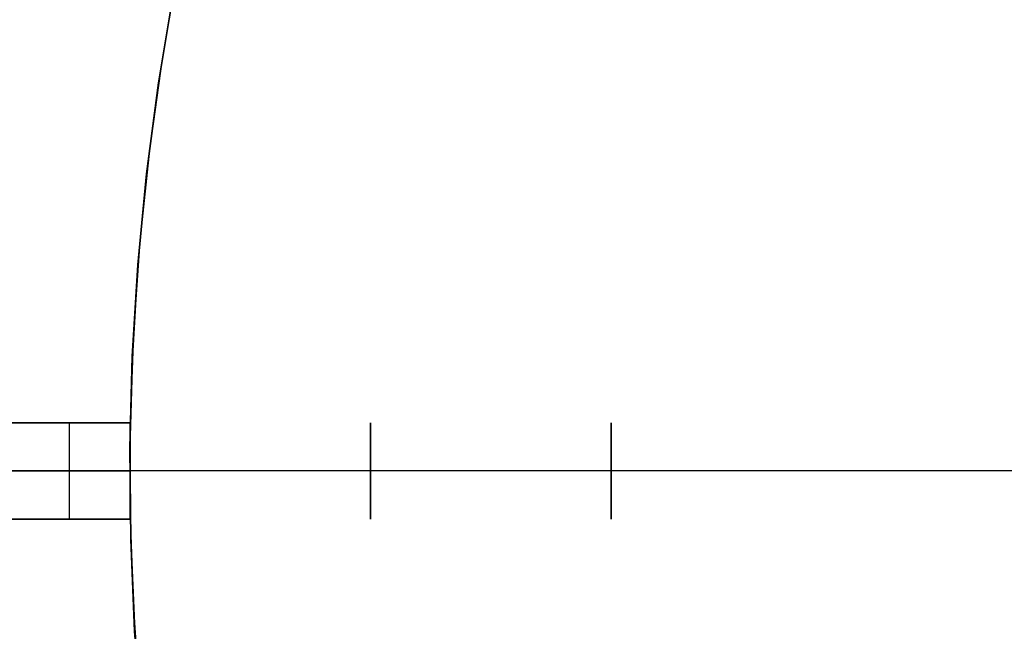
# Model space of a CAD drawing. Header units: millimetres. Extents: x 220 to 1240, y -2940 to -1929.
# Tile 17 of 59: x 386 to 509, y -2455 to -2378. Entities that reach past the tile are written whole.
import ezdxf

# ---------------------------------------------------------------- set-up
doc = ezdxf.new("R2010")
doc.units = ezdxf.units.MM

msp = doc.modelspace()

# ---------------------------------------------------------------- linework, layer by layer
at = {"extrusion": (1.51515e-05, -2.17846e-06, 1)}
for points in [[(1060.01, -2434.51), (1059.81, -2423.02), (1059.21, -2411.54), (1058.21, -2400.09), (1056.81, -2388.68), (1055.01, -2377.33), (1052.83, -2366.05), (1050.25, -2354.85), (1047.28, -2343.74), (1043.93, -2332.75), (1040.19, -2321.88), (1036.08, -2311.15), (1031.6, -2300.57), (1026.75, -2290.14), (1021.55, -2279.9), (1015.99, -2269.84), (1010.08, -2259.98), (1003.83, -2250.34), (997.25, -2240.91), (990.35, -2231.72), (983.13, -2222.78), (975.6, -2214.09), (967.78, -2205.68), (959.67, -2197.54), (951.27, -2189.68), (942.61, -2182.13), (933.7, -2174.87), (924.53, -2167.94), (915.13, -2161.33), (905.51, -2155.05), (895.67, -2149.1), (885.63, -2143.51), (875.4, -2138.27), (865, -2133.38), (854.43, -2128.86), (843.71, -2124.72), (832.86, -2120.95), (821.87, -2117.55), (810.78, -2114.55), (799.59, -2111.93), (788.32, -2109.7), (776.97, -2107.87), (765.57, -2106.43), (754.12, -2105.39), (742.65, -2104.75), (731.16, -2104.51), (719.66, -2104.67), (708.18, -2105.23), (696.73, -2106.19), (685.32, -2107.55), (673.96, -2109.3), (662.67, -2111.45), (651.46, -2113.99), (640.35, -2116.92), (629.34, -2120.24), (618.46, -2123.93), (607.71, -2128.01), (597.11, -2132.45), (586.68, -2137.26), (576.41, -2142.43), (566.34, -2147.96), (556.46, -2153.83), (546.79, -2160.04), (537.34, -2166.59), (528.13, -2173.46), (519.16, -2180.65), (510.45, -2188.15), (502, -2195.94), (493.83, -2204.03), (485.95, -2212.39), (478.36, -2221.02), (471.08, -2229.91), (464.12, -2239.05), (457.47, -2248.43), (451.16, -2258.04), (445.18, -2267.85), (439.55, -2277.87), (434.27, -2288.08), (429.35, -2298.47), (424.8, -2309.02), (420.61, -2319.72), (416.8, -2330.57), (413.37, -2341.54)], [(413.37, -2341.54), (410.35, -2352.55), (407.7, -2363.66), (405.44, -2374.86), (403.57, -2386.13), (402.09, -2397.46), (401.01, -2408.83), (400.32, -2420.23), (400.02, -2431.65), (400.12, -2443.08), (400.61, -2454.49), (401.5, -2465.88), (402.78, -2477.23), (404.46, -2488.53), (406.52, -2499.76), (408.97, -2510.92), (411.81, -2521.99), (415.03, -2532.95), (418.63, -2543.79), (422.59, -2554.5), (426.93, -2565.07), (431.63, -2575.48), (436.69, -2585.72), (442.1, -2595.78), (447.85, -2605.65), (453.95, -2615.32), (460.37, -2624.76), (467.12, -2633.98), (474.18, -2642.96), (481.55, -2651.69), (489.21, -2660.16), (497.17, -2668.36), (505.4, -2676.28), (513.9, -2683.91), (522.66, -2691.24), (531.67, -2698.26), (540.92, -2704.97), (550.4, -2711.35), (560.08, -2717.4), (569.98, -2723.11), (580.06, -2728.48), (590.33, -2733.49), (600.76, -2738.15), (611.34, -2742.44), (622.07, -2746.36), (632.93, -2749.91), (643.91, -2753.08), (654.98, -2755.87), (666.15, -2758.27), (677.4, -2760.29), (688.7, -2761.91), (700.06, -2763.15), (711.45, -2763.99), (722.87, -2764.43), (734.29, -2764.48), (745.71, -2764.13), (757.11, -2763.39), (768.47, -2762.26), (779.8, -2760.73), (791.06, -2758.81), (802.24, -2756.51), (813.35, -2753.81), (824.35, -2750.74), (835.24, -2747.28), (846, -2743.45), (856.62, -2739.25), (867.09, -2734.69), (877.4, -2729.76), (887.53, -2724.48), (897.47, -2718.86), (907.21, -2712.89), (916.74, -2706.59), (926.05, -2699.97), (935.12, -2693.02), (943.94, -2685.77), (952.51, -2678.21), (960.81, -2670.36), (968.84, -2662.23), (976.58, -2653.83), (984.02, -2645.17), (991.16, -2636.25), (997.99, -2627.09), (1004.49, -2617.7), (1010.67, -2608.09), (1016.51, -2598.27), (1022, -2588.26), (1027.15, -2578.06), (1031.94, -2567.69), (1036.37, -2557.16), (1040.43, -2546.48), (1044.12, -2535.67), (1047.43, -2524.74), (1050.36, -2513.7), (1052.91, -2502.56), (1055.08, -2491.34), (1056.85, -2480.06), (1058.23, -2468.72), (1059.22, -2457.34), (1059.81, -2445.93), (1060.01, -2434.51)]]:
    msp.add_lwpolyline(points, dxfattribs=at)
at = {"extrusion": (-1.51515e-05, 2.17846e-06, 1)}
for points in [[(413.36, -2341.54), (416.79, -2330.57), (420.6, -2319.72), (424.78, -2309.02), (429.34, -2298.47), (434.26, -2288.08), (439.54, -2277.87), (445.17, -2267.85), (451.14, -2258.03), (457.46, -2248.43), (464.1, -2239.05), (471.07, -2229.91), (478.35, -2221.02), (485.94, -2212.39), (493.82, -2204.02), (501.99, -2195.94), (510.44, -2188.14), (519.15, -2180.65), (528.12, -2173.46), (537.33, -2166.59), (546.78, -2160.04), (556.44, -2153.83), (566.32, -2147.96), (576.4, -2142.43), (586.66, -2137.26), (597.1, -2132.45), (607.7, -2128), (618.45, -2123.93), (629.33, -2120.23), (640.34, -2116.92), (651.45, -2113.99), (662.66, -2111.45), (673.95, -2109.3), (685.31, -2107.55), (696.72, -2106.19), (708.17, -2105.23), (719.65, -2104.67), (731.14, -2104.51), (742.63, -2104.75), (754.11, -2105.39), (765.56, -2106.43), (776.96, -2107.87), (788.3, -2109.7), (799.58, -2111.93), (810.77, -2114.55), (821.86, -2117.55), (832.84, -2120.94), (843.7, -2124.72), (854.42, -2128.86), (864.99, -2133.38), (875.39, -2138.26), (885.62, -2143.51), (895.66, -2149.1), (905.5, -2155.04), (915.12, -2161.33), (924.52, -2167.94), (933.69, -2174.87), (942.6, -2182.12), (951.26, -2189.68), (959.65, -2197.53), (967.77, -2205.67), (975.59, -2214.09), (983.12, -2222.78), (990.34, -2231.72), (997.24, -2240.91), (1003.82, -2250.33), (1010.07, -2259.98), (1015.97, -2269.84), (1021.53, -2279.9), (1026.74, -2290.14), (1031.59, -2300.56), (1036.07, -2311.15), (1040.18, -2321.88), (1043.91, -2332.75), (1047.27, -2343.74), (1050.23, -2354.85), (1052.81, -2366.05), (1055, -2377.33), (1056.8, -2388.68), (1058.19, -2400.09), (1059.19, -2411.54), (1059.79, -2423.02), (1059.99, -2434.51)], [(413.37, -2341.54), (416.8, -2330.57), (420.61, -2319.72), (424.79, -2309.02), (429.35, -2298.47), (434.27, -2288.08), (439.55, -2277.87), (445.18, -2267.85), (451.15, -2258.03), (457.47, -2248.43), (464.11, -2239.05), (471.08, -2229.91), (478.36, -2221.02), (485.95, -2212.39), (493.83, -2204.02), (502, -2195.94), (510.44, -2188.15), (519.16, -2180.65), (528.12, -2173.46), (537.34, -2166.59), (546.78, -2160.04), (556.45, -2153.83), (566.33, -2147.96), (576.41, -2142.43), (586.67, -2137.26), (597.11, -2132.45), (607.71, -2128), (618.46, -2123.93), (629.34, -2120.24), (640.34, -2116.92), (651.46, -2113.99), (662.67, -2111.45), (673.96, -2109.3), (685.31, -2107.55), (696.73, -2106.19), (708.18, -2105.23), (719.66, -2104.67), (731.15, -2104.51), (742.64, -2104.75), (754.12, -2105.39), (765.56, -2106.43), (776.97, -2107.87), (788.31, -2109.7), (799.59, -2111.93), (810.78, -2114.55), (821.87, -2117.55), (832.85, -2120.94), (843.71, -2124.72), (854.43, -2128.86), (864.99, -2133.38), (875.4, -2138.27), (885.63, -2143.51), (895.67, -2149.1), (905.5, -2155.05), (915.13, -2161.33), (924.53, -2167.94), (933.69, -2174.87), (942.61, -2182.12), (951.27, -2189.68), (959.66, -2197.53), (967.77, -2205.68), (975.6, -2214.09), (983.12, -2222.78), (990.34, -2231.72), (997.25, -2240.91), (1003.83, -2250.33), (1010.07, -2259.98), (1015.98, -2269.84), (1021.54, -2279.9), (1026.75, -2290.14), (1031.6, -2300.57), (1036.08, -2311.15), (1040.19, -2321.88), (1043.92, -2332.75), (1047.27, -2343.74), (1050.24, -2354.85), (1052.82, -2366.05), (1055.01, -2377.33), (1056.8, -2388.68), (1058.2, -2400.09), (1059.2, -2411.54), (1059.8, -2423.02), (1060, -2434.51)], [(1059.99, -2434.51), (1059.8, -2445.93), (1059.2, -2457.34), (1058.22, -2468.72), (1056.84, -2480.06), (1055.06, -2491.34), (1052.9, -2502.56), (1050.35, -2513.69), (1047.42, -2524.74), (1044.11, -2535.67), (1040.42, -2546.48), (1036.36, -2557.16), (1031.93, -2567.69), (1027.14, -2578.06), (1021.99, -2588.25), (1016.49, -2598.27), (1010.65, -2608.09), (1004.48, -2617.7), (997.97, -2627.09), (991.15, -2636.25), (984.01, -2645.16), (976.57, -2653.83), (968.83, -2662.23), (960.8, -2670.36), (952.5, -2678.21), (943.93, -2685.77), (935.11, -2693.02), (926.04, -2699.96), (916.73, -2706.59), (907.2, -2712.89), (897.46, -2718.86), (887.52, -2724.48), (877.39, -2729.76), (867.08, -2734.69), (856.61, -2739.25), (845.99, -2743.45), (835.22, -2747.28), (824.34, -2750.73), (813.33, -2753.81), (802.23, -2756.5), (791.04, -2758.81), (779.78, -2760.73), (768.46, -2762.26), (757.1, -2763.39), (745.7, -2764.13), (734.28, -2764.48), (722.85, -2764.43), (711.44, -2763.98), (700.05, -2763.15), (688.69, -2761.91), (677.38, -2760.29), (666.14, -2758.27), (654.97, -2755.87), (643.89, -2753.08), (632.92, -2749.91), (622.06, -2746.36), (611.33, -2742.43), (600.75, -2738.14), (590.31, -2733.49), (580.05, -2728.47), (569.97, -2723.11), (560.07, -2717.4), (550.38, -2711.35), (540.91, -2704.96), (531.66, -2698.26), (522.65, -2691.23), (513.89, -2683.9), (505.39, -2676.28), (497.15, -2668.36), (489.2, -2660.16), (481.53, -2651.69), (474.17, -2642.96), (467.1, -2633.98), (460.36, -2624.76), (453.93, -2615.31), (447.84, -2605.65), (442.09, -2595.78), (436.68, -2585.72), (431.62, -2575.48), (426.92, -2565.07), (422.58, -2554.5), (418.61, -2543.79), (415.02, -2532.95), (411.8, -2521.98), (408.96, -2510.92), (406.51, -2499.76), (404.45, -2488.53), (402.77, -2477.23), (401.49, -2465.88), (400.6, -2454.49), (400.11, -2443.07), (400.01, -2431.65), (400.3, -2420.23), (400.99, -2408.83), (402.08, -2397.46), (403.56, -2386.13), (405.43, -2374.86), (407.69, -2363.66), (410.33, -2352.55), (413.36, -2341.54)], [(1060, -2434.51), (1059.8, -2445.93), (1059.21, -2457.34), (1058.22, -2468.72), (1056.84, -2480.06), (1055.07, -2491.34), (1052.91, -2502.56), (1050.36, -2513.7), (1047.43, -2524.74), (1044.11, -2535.67), (1040.42, -2546.48), (1036.36, -2557.16), (1031.93, -2567.69), (1027.14, -2578.06), (1022, -2588.26), (1016.5, -2598.27), (1010.66, -2608.09), (1004.49, -2617.7), (997.98, -2627.09), (991.16, -2636.25), (984.02, -2645.17), (976.57, -2653.83), (968.83, -2662.23), (960.81, -2670.36), (952.51, -2678.21), (943.94, -2685.77), (935.12, -2693.02), (926.04, -2699.96), (916.74, -2706.59), (907.21, -2712.89), (897.47, -2718.86), (887.53, -2724.48), (877.4, -2729.76), (867.09, -2734.69), (856.62, -2739.25), (845.99, -2743.45), (835.23, -2747.28), (824.34, -2750.74), (813.34, -2753.81), (802.24, -2756.5), (791.05, -2758.81), (779.79, -2760.73), (768.47, -2762.26), (757.1, -2763.39), (745.7, -2764.13), (734.29, -2764.48), (722.86, -2764.43), (711.45, -2763.99), (700.06, -2763.15), (688.7, -2761.91), (677.39, -2760.29), (666.15, -2758.27), (654.98, -2755.87), (643.9, -2753.08), (632.93, -2749.91), (622.07, -2746.36), (611.34, -2742.44), (600.75, -2738.14), (590.32, -2733.49), (580.06, -2728.48), (569.97, -2723.11), (560.08, -2717.4), (550.39, -2711.35), (540.92, -2704.96), (531.67, -2698.26), (522.66, -2691.24), (513.9, -2683.91), (505.4, -2676.28), (497.16, -2668.36), (489.21, -2660.16), (481.54, -2651.69), (474.17, -2642.96), (467.11, -2633.98), (460.37, -2624.76), (453.94, -2615.32), (447.85, -2605.65), (442.1, -2595.78), (436.69, -2585.72), (431.63, -2575.48), (426.93, -2565.07), (422.59, -2554.5), (418.62, -2543.79), (415.03, -2532.95), (411.81, -2521.99), (408.97, -2510.92), (406.52, -2499.76), (404.45, -2488.53), (402.78, -2477.23), (401.5, -2465.88), (400.61, -2454.49), (400.11, -2443.08), (400.01, -2431.65), (400.31, -2420.23), (401, -2408.83), (402.09, -2397.46), (403.57, -2386.13), (405.44, -2374.86), (407.7, -2363.66), (410.34, -2352.55), (413.37, -2341.54)]]:
    msp.add_lwpolyline(points, dxfattribs=at)
for points in [[(430.58, -2295.77), (425.95, -2306.24), (421.68, -2316.87), (417.78, -2327.64), (414.26, -2338.54), (411.12, -2349.56), (408.37, -2360.68), (406, -2371.88), (404.02, -2383.17), (402.43, -2394.51), (401.24, -2405.9), (400.45, -2417.33), (400.05, -2428.78), (400.05, -2440.24), (400.45, -2451.68), (401.24, -2463.11)], [(430.58, -2295.77), (425.95, -2306.24), (421.68, -2316.87), (417.78, -2327.64), (414.26, -2338.54), (411.12, -2349.56), (408.37, -2360.68), (406, -2371.88), (404.02, -2383.17), (402.43, -2394.51), (401.24, -2405.9), (400.45, -2417.33), (400.05, -2428.78), (400.05, -2440.24), (400.45, -2451.68), (401.24, -2463.11)], [(401.49, -2465.88), (400.61, -2454.49), (400.11, -2443.07), (400.01, -2431.65), (400.31, -2420.23), (401, -2408.83), (402.09, -2397.46), (403.57, -2386.13), (405.44, -2374.86), (407.69, -2363.66), (410.34, -2352.55), (413.37, -2341.54)], [(400, -2428.51), (385, -2428.51)], [(385, -2428.51), (400, -2428.51)], [(392.5, -2440.51), (392.5, -2428.51)], [(392.5, -2440.51), (392.5, -2428.51)], [(400, -2428.51), (400, -2440.51)], [(400, -2428.51), (400, -2440.51)], [(430, -2428.51), (430, -2440.51)], [(430, -2428.51), (430, -2440.51)], [(430, -2428.51), (430, -2440.51)], [(430, -2428.51), (430, -2440.51)], [(430, -2428.51), (430, -2440.51)], [(430, -2428.51), (430, -2440.51)], [(430, -2440.51), (430, -2428.51)], [(430, -2440.51), (430, -2428.51)], [(460, -2440.51), (460, -2428.51)], [(460, -2428.51), (460, -2440.51)], [(460, -2428.51), (460, -2440.51)], [(460, -2428.51), (460, -2440.51)], [(460, -2440.51), (460, -2428.51)], [(460, -2440.51), (460, -2428.51)], [(370, -2434.51), (400, -2434.51)], [(370, -2434.51), (400, -2434.51)], [(370, -2434.51), (400, -2434.51)], [(370, -2434.51), (400, -2434.51)], [(710, -2434.51), (370, -2434.51)], [(710, -2434.51), (370, -2434.51)], [(385, -2434.51), (400, -2434.51)], [(400, -2434.51), (385, -2434.51)], [(385, -2440.51), (400, -2440.51)], [(400, -2440.51), (385, -2440.51)]]:
    msp.add_lwpolyline(points)
at = {"extrusion": (0, 1, 0)}
for points in [[(-430, -498), (-427.95, -497.97), (-425.91, -497.87), (-423.86, -497.69), (-421.83, -497.45), (-419.81, -497.13), (-417.79, -496.75), (-415.79, -496.3), (-413.81, -495.78), (-411.85, -495.19), (-409.91, -494.54), (-407.99, -493.82), (-406.1, -493.04), (-404.23, -492.19), (-402.4, -491.28), (-400.59, -490.3), (-398.82, -489.27), (-397.09, -488.18), (-395.4, -487.02), (-393.75, -485.81), (-392.13, -484.55), (-390.57, -483.23), (-389.05, -481.86), (-387.57, -480.43), (-386.15, -478.96), (-384.78, -477.44), (-383.46, -475.87), (-382.19, -474.26), (-380.98, -472.61), (-379.83, -470.91), (-378.73, -469.18), (-377.7, -467.41), (-376.73, -465.61), (-375.82, -463.77), (-374.97, -461.91), (-374.18, -460.02), (-373.46, -458.1), (-372.81, -456.16), (-372.22, -454.19), (-371.71, -452.21), (-371.25, -450.21), (-370.87, -448.2), (-370.56, -446.17), (-370.31, -444.14), (-370.14, -442.1), (-370.03, -440.05), (-370, -438)], [(-370, 161.99), (-370.03, 164.04), (-370.14, 166.09), (-370.31, 168.13), (-370.56, 170.16), (-370.87, 172.19), (-371.25, 174.2), (-371.71, 176.2), (-372.22, 178.18), (-372.81, 180.15), (-373.46, 182.09), (-374.18, 184.01), (-374.97, 185.9), (-375.82, 187.76), (-376.73, 189.6), (-377.7, 191.4), (-378.73, 193.17), (-379.83, 194.9), (-380.98, 196.6), (-382.19, 198.25), (-383.46, 199.86), (-384.78, 201.43), (-386.15, 202.95), (-387.57, 204.42), (-389.05, 205.85), (-390.57, 207.22), (-392.13, 208.54), (-393.75, 209.8), (-395.4, 211.01), (-397.09, 212.17), (-398.82, 213.26), (-400.59, 214.29), (-402.4, 215.27), (-404.23, 216.18), (-406.1, 217.03), (-407.99, 217.81), (-409.91, 218.53), (-411.85, 219.18), (-413.81, 219.77), (-415.79, 220.29), (-417.79, 220.74), (-419.81, 221.12), (-421.83, 221.44), (-423.86, 221.68), (-425.91, 221.86), (-427.95, 221.96), (-430, 221.99)], [(-430, 371.99), (-429.98, 373.02), (-429.93, 374.04), (-429.84, 375.06), (-429.72, 376.08), (-429.56, 377.09), (-429.37, 378.1), (-429.15, 379.1), (-428.89, 380.09), (-428.59, 381.07), (-428.27, 382.04), (-427.91, 383), (-427.52, 383.95), (-427.09, 384.88), (-426.64, 385.8), (-426.15, 386.7), (-425.63, 387.58), (-425.09, 388.45), (-424.51, 389.3), (-423.9, 390.12), (-423.27, 390.93), (-422.61, 391.71), (-421.93, 392.47), (-421.21, 393.21), (-420.48, 393.92), (-419.72, 394.61), (-418.93, 395.27), (-418.13, 395.9), (-417.3, 396.5), (-416.45, 397.08), (-415.59, 397.63), (-414.7, 398.14), (-413.8, 398.63), (-412.88, 399.09), (-411.95, 399.51), (-411.01, 399.9), (-410.05, 400.26), (-409.08, 400.59), (-408.09, 400.88), (-407.1, 401.14), (-406.1, 401.37), (-405.1, 401.56), (-404.08, 401.72), (-403.07, 401.84), (-402.05, 401.93), (-401.02, 401.98), (-400, 401.99)], [(-400, -678.01), (-401.02, -677.99), (-402.05, -677.94), (-403.07, -677.85), (-404.08, -677.73), (-405.1, -677.57), (-406.1, -677.38), (-407.1, -677.15), (-408.09, -676.89), (-409.08, -676.6), (-410.05, -676.27), (-411.01, -675.91), (-411.95, -675.52), (-412.88, -675.1), (-413.8, -674.64), (-414.7, -674.15), (-415.59, -673.64), (-416.45, -673.09), (-417.3, -672.51), (-418.13, -671.91), (-418.93, -671.28), (-419.72, -670.62), (-420.48, -669.93), (-421.21, -669.22), (-421.93, -668.48), (-422.61, -667.72), (-423.27, -666.94), (-423.9, -666.13), (-424.51, -665.31), (-425.09, -664.46), (-425.63, -663.59), (-426.15, -662.71), (-426.64, -661.81), (-427.09, -660.89), (-427.52, -659.96), (-427.91, -659.01), (-428.27, -658.05), (-428.59, -657.08), (-428.89, -656.1), (-429.15, -655.11), (-429.37, -654.11), (-429.56, -653.1), (-429.72, -652.09), (-429.84, -651.07), (-429.93, -650.05), (-429.98, -649.03), (-430, -648)], [(-460, -528.01), (-459.98, -526.98), (-459.93, -525.96), (-459.84, -524.94), (-459.72, -523.92), (-459.56, -522.91), (-459.37, -521.9), (-459.15, -520.9), (-458.89, -519.91), (-458.59, -518.93), (-458.27, -517.96), (-457.91, -517), (-457.52, -516.05), (-457.09, -515.12), (-456.64, -514.2), (-456.15, -513.3), (-455.63, -512.42), (-455.09, -511.55), (-454.51, -510.7), (-453.9, -509.88), (-453.27, -509.07), (-452.61, -508.29), (-451.93, -507.53), (-451.21, -506.79), (-450.48, -506.08), (-449.72, -505.39), (-448.93, -504.73), (-448.13, -504.1), (-447.3, -503.5), (-446.45, -502.92), (-445.59, -502.37), (-444.7, -501.86), (-443.8, -501.37), (-442.88, -500.91), (-441.95, -500.49), (-441.01, -500.1), (-440.05, -499.74), (-439.08, -499.41), (-438.09, -499.12), (-437.1, -498.86), (-436.1, -498.63), (-435.1, -498.44), (-434.08, -498.28), (-433.07, -498.16), (-432.05, -498.07), (-431.02, -498.02), (-430, -498)], [(-430, 221.99), (-431.02, 222.01), (-432.05, 222.06), (-433.07, 222.15), (-434.08, 222.27), (-435.1, 222.43), (-436.1, 222.62), (-437.1, 222.85), (-438.09, 223.11), (-439.08, 223.4), (-440.05, 223.73), (-441.01, 224.09), (-441.95, 224.48), (-442.88, 224.9), (-443.8, 225.36), (-444.7, 225.85), (-445.59, 226.36), (-446.45, 226.91), (-447.3, 227.49), (-448.13, 228.09), (-448.93, 228.72), (-449.72, 229.38), (-450.48, 230.07), (-451.21, 230.78), (-451.93, 231.52), (-452.61, 232.28), (-453.27, 233.06), (-453.9, 233.87), (-454.51, 234.69), (-455.09, 235.54), (-455.63, 236.41), (-456.15, 237.29), (-456.64, 238.19), (-457.09, 239.11), (-457.52, 240.04), (-457.91, 240.99), (-458.27, 241.95), (-458.59, 242.92), (-458.89, 243.9), (-459.15, 244.89), (-459.37, 245.89), (-459.56, 246.9), (-459.72, 247.91), (-459.84, 248.93), (-459.93, 249.95), (-459.98, 250.97), (-460, 251.99)], [(-460, 326.99), (-459.98, 328.02), (-459.93, 329.04), (-459.84, 330.06), (-459.72, 331.08), (-459.56, 332.09), (-459.37, 333.1), (-459.15, 334.1), (-458.89, 335.09), (-458.59, 336.07), (-458.27, 337.04), (-457.91, 338), (-457.52, 338.95), (-457.09, 339.88), (-456.64, 340.8), (-456.15, 341.7), (-455.63, 342.58), (-455.09, 343.45), (-454.51, 344.3), (-453.9, 345.12), (-453.27, 345.93), (-452.61, 346.71), (-451.93, 347.47), (-451.21, 348.21), (-450.48, 348.92), (-449.72, 349.61), (-448.93, 350.27), (-448.13, 350.9), (-447.3, 351.5), (-446.45, 352.08), (-445.59, 352.63), (-444.7, 353.14), (-443.8, 353.63), (-442.88, 354.09), (-441.95, 354.51), (-441.01, 354.9), (-440.05, 355.26), (-439.08, 355.59), (-438.09, 355.88), (-437.1, 356.14), (-436.1, 356.37), (-435.1, 356.56), (-434.08, 356.72), (-433.07, 356.84), (-432.05, 356.93), (-431.02, 356.98), (-430, 356.99)], [(-430, -633), (-431.02, -632.99), (-432.05, -632.94), (-433.07, -632.85), (-434.08, -632.73), (-435.1, -632.57), (-436.1, -632.38), (-437.1, -632.15), (-438.09, -631.89), (-439.08, -631.6), (-440.05, -631.27), (-441.01, -630.91), (-441.95, -630.52), (-442.88, -630.1), (-443.8, -629.64), (-444.7, -629.15), (-445.59, -628.64), (-446.45, -628.09), (-447.3, -627.51), (-448.13, -626.91), (-448.93, -626.28), (-449.72, -625.62), (-450.48, -624.93), (-451.21, -624.22), (-451.93, -623.48), (-452.61, -622.72), (-453.27, -621.94), (-453.9, -621.13), (-454.51, -620.31), (-455.09, -619.46), (-455.63, -618.59), (-456.15, -617.71), (-456.64, -616.81), (-457.09, -615.89), (-457.52, -614.96), (-457.91, -614.01), (-458.27, -613.05), (-458.59, -612.08), (-458.89, -611.1), (-459.15, -610.11), (-459.37, -609.11), (-459.56, -608.1), (-459.72, -607.09), (-459.84, -606.07), (-459.93, -605.05), (-459.98, -604.03), (-460, -603)], [(-430, -498), (-427.95, -497.97), (-425.91, -497.87), (-423.86, -497.69), (-421.83, -497.45), (-419.81, -497.13), (-417.79, -496.75), (-415.79, -496.3), (-413.81, -495.78), (-411.85, -495.19), (-409.91, -494.54), (-407.99, -493.82), (-406.1, -493.04), (-404.23, -492.19), (-402.4, -491.28), (-400.59, -490.3), (-398.82, -489.27), (-397.09, -488.18), (-395.4, -487.02), (-393.75, -485.81), (-392.13, -484.55), (-390.57, -483.23), (-389.05, -481.86), (-387.57, -480.43), (-386.15, -478.96), (-384.78, -477.44), (-383.46, -475.87), (-382.19, -474.26), (-380.98, -472.61), (-379.83, -470.91), (-378.73, -469.18), (-377.7, -467.41), (-376.73, -465.61), (-375.82, -463.77), (-374.97, -461.91), (-374.18, -460.02), (-373.46, -458.1), (-372.81, -456.16), (-372.22, -454.19), (-371.71, -452.21), (-371.25, -450.21), (-370.87, -448.2), (-370.56, -446.17), (-370.31, -444.14), (-370.14, -442.1), (-370.03, -440.05), (-370, -438)], [(-370, 161.99), (-370.03, 164.04), (-370.14, 166.09), (-370.31, 168.13), (-370.56, 170.16), (-370.87, 172.19), (-371.25, 174.2), (-371.71, 176.2), (-372.22, 178.18), (-372.81, 180.15), (-373.46, 182.09), (-374.18, 184.01), (-374.97, 185.9), (-375.82, 187.76), (-376.73, 189.6), (-377.7, 191.4), (-378.73, 193.17), (-379.83, 194.9), (-380.98, 196.6), (-382.19, 198.25), (-383.46, 199.86), (-384.78, 201.43), (-386.15, 202.95), (-387.57, 204.42), (-389.05, 205.85), (-390.57, 207.22), (-392.13, 208.54), (-393.75, 209.8), (-395.4, 211.01), (-397.09, 212.17), (-398.82, 213.26), (-400.59, 214.29), (-402.4, 215.27), (-404.23, 216.18), (-406.1, 217.03), (-407.99, 217.81), (-409.91, 218.53), (-411.85, 219.18), (-413.81, 219.77), (-415.79, 220.29), (-417.79, 220.74), (-419.81, 221.12), (-421.83, 221.44), (-423.86, 221.68), (-425.91, 221.86), (-427.95, 221.96), (-430, 221.99)], [(-400, 401.99), (-401.02, 401.98), (-402.05, 401.93), (-403.07, 401.84), (-404.08, 401.72), (-405.1, 401.56), (-406.1, 401.37), (-407.1, 401.14), (-408.09, 400.88), (-409.08, 400.59), (-410.05, 400.26), (-411.01, 399.9), (-411.95, 399.51), (-412.88, 399.09), (-413.8, 398.63), (-414.7, 398.14), (-415.59, 397.63), (-416.45, 397.08), (-417.3, 396.5), (-418.13, 395.9), (-418.93, 395.27), (-419.72, 394.61), (-420.48, 393.92), (-421.21, 393.21), (-421.93, 392.47), (-422.61, 391.71), (-423.27, 390.93), (-423.9, 390.12), (-424.51, 389.3), (-425.09, 388.45), (-425.63, 387.58), (-426.15, 386.7), (-426.64, 385.8), (-427.09, 384.88), (-427.52, 383.95), (-427.91, 383), (-428.27, 382.04), (-428.59, 381.07), (-428.89, 380.09), (-429.15, 379.1), (-429.37, 378.1), (-429.56, 377.09), (-429.72, 376.08), (-429.84, 375.06), (-429.93, 374.04), (-429.98, 373.02), (-430, 371.99)], [(-430, -648), (-429.98, -649.03), (-429.93, -650.05), (-429.84, -651.07), (-429.72, -652.09), (-429.56, -653.1), (-429.37, -654.11), (-429.15, -655.11), (-428.89, -656.1), (-428.59, -657.08), (-428.27, -658.05), (-427.91, -659.01), (-427.52, -659.96), (-427.09, -660.89), (-426.64, -661.81), (-426.15, -662.71), (-425.63, -663.59), (-425.09, -664.46), (-424.51, -665.31), (-423.9, -666.13), (-423.27, -666.94), (-422.61, -667.72), (-421.93, -668.48), (-421.21, -669.22), (-420.48, -669.93), (-419.72, -670.62), (-418.93, -671.28), (-418.13, -671.91), (-417.3, -672.51), (-416.45, -673.09), (-415.59, -673.64), (-414.7, -674.15), (-413.8, -674.64), (-412.88, -675.1), (-411.95, -675.52), (-411.01, -675.91), (-410.05, -676.27), (-409.08, -676.6), (-408.09, -676.89), (-407.1, -677.15), (-406.1, -677.38), (-405.1, -677.57), (-404.08, -677.73), (-403.07, -677.85), (-402.05, -677.94), (-401.02, -677.99), (-400, -678.01)], [(-430, -498), (-431.02, -498.02), (-432.05, -498.07), (-433.07, -498.16), (-434.08, -498.28), (-435.1, -498.44), (-436.1, -498.63), (-437.1, -498.86), (-438.09, -499.12), (-439.08, -499.41), (-440.05, -499.74), (-441.01, -500.1), (-441.95, -500.49), (-442.88, -500.91), (-443.8, -501.37), (-444.7, -501.86), (-445.59, -502.37), (-446.45, -502.92), (-447.3, -503.5), (-448.13, -504.1), (-448.93, -504.73), (-449.72, -505.39), (-450.48, -506.08), (-451.21, -506.79), (-451.93, -507.53), (-452.61, -508.29), (-453.27, -509.07), (-453.9, -509.88), (-454.51, -510.7), (-455.09, -511.55), (-455.63, -512.42), (-456.15, -513.3), (-456.64, -514.2), (-457.09, -515.12), (-457.52, -516.05), (-457.91, -517), (-458.27, -517.96), (-458.59, -518.93), (-458.89, -519.91), (-459.15, -520.9), (-459.37, -521.9), (-459.56, -522.91), (-459.72, -523.92), (-459.84, -524.94), (-459.93, -525.96), (-459.98, -526.98), (-460, -528.01)], [(-460, 251.99), (-459.98, 250.97), (-459.93, 249.95), (-459.84, 248.93), (-459.72, 247.91), (-459.56, 246.9), (-459.37, 245.89), (-459.15, 244.89), (-458.89, 243.9), (-458.59, 242.92), (-458.27, 241.95), (-457.91, 240.99), (-457.52, 240.04), (-457.09, 239.11), (-456.64, 238.19), (-456.15, 237.29), (-455.63, 236.41), (-455.09, 235.54), (-454.51, 234.69), (-453.9, 233.87), (-453.27, 233.06), (-452.61, 232.28), (-451.93, 231.52), (-451.21, 230.78), (-450.48, 230.07), (-449.72, 229.38), (-448.93, 228.72), (-448.13, 228.09), (-447.3, 227.49), (-446.45, 226.91), (-445.59, 226.36), (-444.7, 225.85), (-443.8, 225.36), (-442.88, 224.9), (-441.95, 224.48), (-441.01, 224.09), (-440.05, 223.73), (-439.08, 223.4), (-438.09, 223.11), (-437.1, 222.85), (-436.1, 222.62), (-435.1, 222.43), (-434.08, 222.27), (-433.07, 222.15), (-432.05, 222.06), (-431.02, 222.01), (-430, 221.99)], [(-430, 356.99), (-431.02, 356.98), (-432.05, 356.93), (-433.07, 356.84), (-434.08, 356.72), (-435.1, 356.56), (-436.1, 356.37), (-437.1, 356.14), (-438.09, 355.88), (-439.08, 355.59), (-440.05, 355.26), (-441.01, 354.9), (-441.95, 354.51), (-442.88, 354.09), (-443.8, 353.63), (-444.7, 353.14), (-445.59, 352.63), (-446.45, 352.08), (-447.3, 351.5), (-448.13, 350.9), (-448.93, 350.27), (-449.72, 349.61), (-450.48, 348.92), (-451.21, 348.21), (-451.93, 347.47), (-452.61, 346.71), (-453.27, 345.93), (-453.9, 345.12), (-454.51, 344.3), (-455.09, 343.45), (-455.63, 342.58), (-456.15, 341.7), (-456.64, 340.8), (-457.09, 339.88), (-457.52, 338.95), (-457.91, 338), (-458.27, 337.04), (-458.59, 336.07), (-458.89, 335.09), (-459.15, 334.1), (-459.37, 333.1), (-459.56, 332.09), (-459.72, 331.08), (-459.84, 330.06), (-459.93, 329.04), (-459.98, 328.02), (-460, 326.99)], [(-460, -603), (-459.98, -604.03), (-459.93, -605.05), (-459.84, -606.07), (-459.72, -607.09), (-459.56, -608.1), (-459.37, -609.11), (-459.15, -610.11), (-458.89, -611.1), (-458.59, -612.08), (-458.27, -613.05), (-457.91, -614.01), (-457.52, -614.96), (-457.09, -615.89), (-456.64, -616.81), (-456.15, -617.71), (-455.63, -618.59), (-455.09, -619.46), (-454.51, -620.31), (-453.9, -621.13), (-453.27, -621.94), (-452.61, -622.72), (-451.93, -623.48), (-451.21, -624.22), (-450.48, -624.93), (-449.72, -625.62), (-448.93, -626.28), (-448.13, -626.91), (-447.3, -627.51), (-446.45, -628.09), (-445.59, -628.64), (-444.7, -629.15), (-443.8, -629.64), (-442.88, -630.1), (-441.95, -630.52), (-441.01, -630.91), (-440.05, -631.27), (-439.08, -631.6), (-438.09, -631.89), (-437.1, -632.15), (-436.1, -632.38), (-435.1, -632.57), (-434.08, -632.73), (-433.07, -632.85), (-432.05, -632.94), (-431.02, -632.99), (-430, -633)], [(-370, -438), (-370.03, -440.05), (-370.14, -442.1), (-370.31, -444.14), (-370.56, -446.17), (-370.87, -448.2), (-371.25, -450.21), (-371.71, -452.21), (-372.22, -454.19), (-372.81, -456.16), (-373.46, -458.1), (-374.18, -460.02), (-374.97, -461.91), (-375.82, -463.77), (-376.73, -465.61), (-377.7, -467.41), (-378.73, -469.18), (-379.83, -470.91), (-380.98, -472.61), (-382.19, -474.26), (-383.46, -475.87), (-384.78, -477.44), (-386.15, -478.96), (-387.57, -480.43), (-389.05, -481.86), (-390.57, -483.23), (-392.13, -484.55), (-393.75, -485.81), (-395.4, -487.02), (-397.09, -488.18), (-398.82, -489.27), (-400.59, -490.3), (-402.4, -491.28), (-404.23, -492.19), (-406.1, -493.04), (-407.99, -493.82), (-409.91, -494.54), (-411.85, -495.19), (-413.81, -495.78), (-415.79, -496.3), (-417.79, -496.75), (-419.81, -497.13), (-421.83, -497.45), (-423.86, -497.69), (-425.91, -497.87), (-427.95, -497.97), (-430, -498)], [(-430, 221.99), (-427.95, 221.96), (-425.91, 221.86), (-423.86, 221.68), (-421.83, 221.44), (-419.81, 221.12), (-417.79, 220.74), (-415.79, 220.29), (-413.81, 219.77), (-411.85, 219.18), (-409.91, 218.53), (-407.99, 217.81), (-406.1, 217.03), (-404.23, 216.18), (-402.4, 215.27), (-400.59, 214.29), (-398.82, 213.26), (-397.09, 212.17), (-395.4, 211.01), (-393.75, 209.8), (-392.13, 208.54), (-390.57, 207.22), (-389.05, 205.85), (-387.57, 204.42), (-386.15, 202.95), (-384.78, 201.43), (-383.46, 199.86), (-382.19, 198.25), (-380.98, 196.6), (-379.83, 194.9), (-378.73, 193.17), (-377.7, 191.4), (-376.73, 189.6), (-375.82, 187.76), (-374.97, 185.9), (-374.18, 184.01), (-373.46, 182.09), (-372.81, 180.15), (-372.22, 178.18), (-371.71, 176.2), (-371.25, 174.2), (-370.87, 172.19), (-370.56, 170.16), (-370.31, 168.13), (-370.14, 166.09), (-370.03, 164.04), (-370, 161.99)], [(-400, 401.99), (-401.02, 401.98), (-402.05, 401.93), (-403.07, 401.84), (-404.08, 401.72), (-405.1, 401.56), (-406.1, 401.37), (-407.1, 401.14), (-408.09, 400.88), (-409.08, 400.59), (-410.05, 400.26), (-411.01, 399.9), (-411.95, 399.51), (-412.88, 399.09), (-413.8, 398.63), (-414.7, 398.14), (-415.59, 397.63), (-416.45, 397.08), (-417.3, 396.5), (-418.13, 395.9), (-418.93, 395.27), (-419.72, 394.61), (-420.48, 393.92), (-421.21, 393.21), (-421.93, 392.47), (-422.61, 391.71), (-423.27, 390.93), (-423.9, 390.12), (-424.51, 389.3), (-425.09, 388.45), (-425.63, 387.58), (-426.15, 386.7), (-426.64, 385.8), (-427.09, 384.88), (-427.52, 383.95), (-427.91, 383), (-428.27, 382.04), (-428.59, 381.07), (-428.89, 380.09), (-429.15, 379.1), (-429.37, 378.1), (-429.56, 377.09), (-429.72, 376.08), (-429.84, 375.06), (-429.93, 374.04), (-429.98, 373.02), (-430, 371.99)], [(-430, -648), (-429.98, -649.03), (-429.93, -650.05), (-429.84, -651.07), (-429.72, -652.09), (-429.56, -653.1), (-429.37, -654.11), (-429.15, -655.11), (-428.89, -656.1), (-428.59, -657.08), (-428.27, -658.05), (-427.91, -659.01), (-427.52, -659.96), (-427.09, -660.89), (-426.64, -661.81), (-426.15, -662.71), (-425.63, -663.59), (-425.09, -664.46), (-424.51, -665.31), (-423.9, -666.13), (-423.27, -666.94), (-422.61, -667.72), (-421.93, -668.48), (-421.21, -669.22), (-420.48, -669.93), (-419.72, -670.62), (-418.93, -671.28), (-418.13, -671.91), (-417.3, -672.51), (-416.45, -673.09), (-415.59, -673.64), (-414.7, -674.15), (-413.8, -674.64), (-412.88, -675.1), (-411.95, -675.52), (-411.01, -675.91), (-410.05, -676.27), (-409.08, -676.6), (-408.09, -676.89), (-407.1, -677.15), (-406.1, -677.38), (-405.1, -677.57), (-404.08, -677.73), (-403.07, -677.85), (-402.05, -677.94), (-401.02, -677.99), (-400, -678.01)], [(-430, -498), (-431.02, -498.02), (-432.05, -498.07), (-433.07, -498.16), (-434.08, -498.28), (-435.1, -498.44), (-436.1, -498.63), (-437.1, -498.86), (-438.09, -499.12), (-439.08, -499.41), (-440.05, -499.74), (-441.01, -500.1), (-441.95, -500.49), (-442.88, -500.91), (-443.8, -501.37), (-444.7, -501.86), (-445.59, -502.37), (-446.45, -502.92), (-447.3, -503.5), (-448.13, -504.1), (-448.93, -504.73), (-449.72, -505.39), (-450.48, -506.08), (-451.21, -506.79), (-451.93, -507.53), (-452.61, -508.29), (-453.27, -509.07), (-453.9, -509.88), (-454.51, -510.7), (-455.09, -511.55), (-455.63, -512.42), (-456.15, -513.3), (-456.64, -514.2), (-457.09, -515.12), (-457.52, -516.05), (-457.91, -517), (-458.27, -517.96), (-458.59, -518.93), (-458.89, -519.91), (-459.15, -520.9), (-459.37, -521.9), (-459.56, -522.91), (-459.72, -523.92), (-459.84, -524.94), (-459.93, -525.96), (-459.98, -526.98), (-460, -528.01)], [(-460, 251.99), (-459.98, 250.97), (-459.93, 249.95), (-459.84, 248.93), (-459.72, 247.91), (-459.56, 246.9), (-459.37, 245.89), (-459.15, 244.89), (-458.89, 243.9), (-458.59, 242.92), (-458.27, 241.95), (-457.91, 240.99), (-457.52, 240.04), (-457.09, 239.11), (-456.64, 238.19), (-456.15, 237.29), (-455.63, 236.41), (-455.09, 235.54), (-454.51, 234.69), (-453.9, 233.87), (-453.27, 233.06), (-452.61, 232.28), (-451.93, 231.52), (-451.21, 230.78), (-450.48, 230.07), (-449.72, 229.38), (-448.93, 228.72), (-448.13, 228.09), (-447.3, 227.49), (-446.45, 226.91), (-445.59, 226.36), (-444.7, 225.85), (-443.8, 225.36), (-442.88, 224.9), (-441.95, 224.48), (-441.01, 224.09), (-440.05, 223.73), (-439.08, 223.4), (-438.09, 223.11), (-437.1, 222.85), (-436.1, 222.62), (-435.1, 222.43), (-434.08, 222.27), (-433.07, 222.15), (-432.05, 222.06), (-431.02, 222.01), (-430, 221.99)], [(-430, 356.99), (-431.02, 356.98), (-432.05, 356.93), (-433.07, 356.84), (-434.08, 356.72), (-435.1, 356.56), (-436.1, 356.37), (-437.1, 356.14), (-438.09, 355.88), (-439.08, 355.59), (-440.05, 355.26), (-441.01, 354.9), (-441.95, 354.51), (-442.88, 354.09), (-443.8, 353.63), (-444.7, 353.14), (-445.59, 352.63), (-446.45, 352.08), (-447.3, 351.5), (-448.13, 350.9), (-448.93, 350.27), (-449.72, 349.61), (-450.48, 348.92), (-451.21, 348.21), (-451.93, 347.47), (-452.61, 346.71), (-453.27, 345.93), (-453.9, 345.12), (-454.51, 344.3), (-455.09, 343.45), (-455.63, 342.58), (-456.15, 341.7), (-456.64, 340.8), (-457.09, 339.88), (-457.52, 338.95), (-457.91, 338), (-458.27, 337.04), (-458.59, 336.07), (-458.89, 335.09), (-459.15, 334.1), (-459.37, 333.1), (-459.56, 332.09), (-459.72, 331.08), (-459.84, 330.06), (-459.93, 329.04), (-459.98, 328.02), (-460, 326.99)], [(-460, -603), (-459.98, -604.03), (-459.93, -605.05), (-459.84, -606.07), (-459.72, -607.09), (-459.56, -608.1), (-459.37, -609.11), (-459.15, -610.11), (-458.89, -611.1), (-458.59, -612.08), (-458.27, -613.05), (-457.91, -614.01), (-457.52, -614.96), (-457.09, -615.89), (-456.64, -616.81), (-456.15, -617.71), (-455.63, -618.59), (-455.09, -619.46), (-454.51, -620.31), (-453.9, -621.13), (-453.27, -621.94), (-452.61, -622.72), (-451.93, -623.48), (-451.21, -624.22), (-450.48, -624.93), (-449.72, -625.62), (-448.93, -626.28), (-448.13, -626.91), (-447.3, -627.51), (-446.45, -628.09), (-445.59, -628.64), (-444.7, -629.15), (-443.8, -629.64), (-442.88, -630.1), (-441.95, -630.52), (-441.01, -630.91), (-440.05, -631.27), (-439.08, -631.6), (-438.09, -631.89), (-437.1, -632.15), (-436.1, -632.38), (-435.1, -632.57), (-434.08, -632.73), (-433.07, -632.85), (-432.05, -632.94), (-431.02, -632.99), (-430, -633)]]:
    msp.add_lwpolyline(points, dxfattribs=at)
at = {"extrusion": (1, 0, 0)}
for points in [[(-2428.51, 356.99), (-2428.51, 371.99)], [(-2428.51, -648), (-2428.51, -633)], [(-2428.51, 251.99), (-2428.51, 326.99)], [(-2428.51, -603), (-2428.51, -528.01)], [(-2434.51, 120), (-2434.51, 132)], [(-2434.51, -408.01), (-2434.51, -396)], [(-2434.51, 371.99), (-2434.51, 356.99)], [(-2434.51, -633), (-2434.51, -648)], [(-2434.51, 326.99), (-2434.51, 251.99)], [(-2434.51, -528.01), (-2434.51, -603)], [(-2440.51, 371.99), (-2440.51, 356.99)], [(-2440.51, -633), (-2440.51, -648)], [(-2440.51, -528.01), (-2440.51, -603)], [(-2440.51, 326.99), (-2440.51, 251.99)]]:
    msp.add_lwpolyline(points, dxfattribs=at)

doc.saveas('drawing.dxf')
